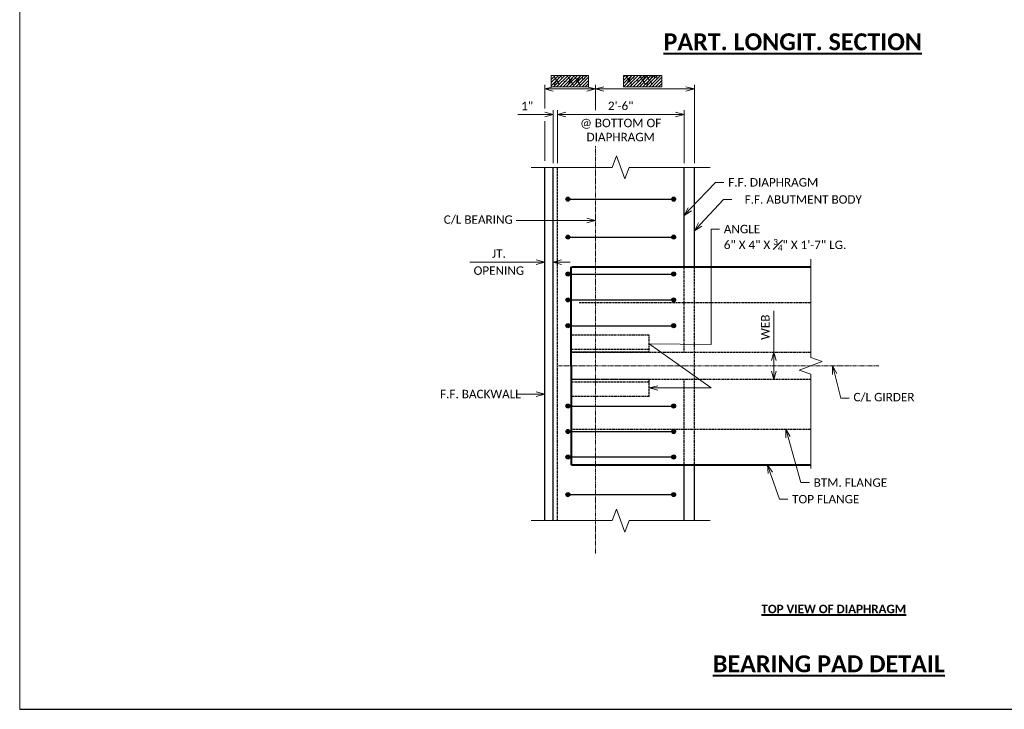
# Model space of a CAD drawing. Extents: x -24 to 2635, y -37 to 278.
# Tile 1 of 9: x -24 to 194, y -37 to 116. Entities that reach past the tile are written whole.
import ezdxf
from ezdxf import colors
from ezdxf.entities.mleader import LeaderData, LeaderLine
from ezdxf.enums import TextEntityAlignment as Align
from ezdxf.math import Vec2, Vec3

# ---------------------------------------------------------------- set-up
doc = ezdxf.new("R2010")
doc.units = 21
doc.header["$MEASUREMENT"] = 0
doc.linetypes.add('Wisdot2', pattern=[0.125, 0.0625, -0.0625])
doc.linetypes.add('Wisdot4', pattern=[0.28125, 0.125, -0.0625, 0.03125, -0.0625])
for name, color, linetype, lineweight in [('B_ANNO_BREAK', 7, 'Continuous', 18), ('B_ANNO_DIM', 7, 'Continuous', 18), ('B_ANNO_TEXT', 7, 'Continuous', 18), ('B_ANNO_TEXT_TITLE', 7, 'Continuous', 40), ('B_CNTR', 1, 'Wisdot4', 18), ('B_CNTR_GIRD', 2, 'Wisdot4', 18), ('B_CONC_GIRD', 50, 'Continuous', 40), ('B_DETAIL_HIDDEN', 7, 'Wisdot2', 25), ('B_REBAR_SUPER', 5, 'Continuous', 25)]:
    doc.layers.add(name, color=color, linetype=linetype, lineweight=lineweight)
doc.layers.add('B_ANNO_DESIGN_NOTES', color=1, linetype='Continuous', lineweight=18, true_color=0xff0000)
doc.layers.add('B_ANNO_NOPLOT', color=47, linetype='Continuous', lineweight=18, plot=False)
doc.layers.add('B_CONC_ABUT', color=7, linetype='Continuous')
doc.styles.add('Annotative', font='calibri.ttf', dxfattribs={"height": 0.0625})
doc.styles.add('Subtitle', font='calibrib.ttf', dxfattribs={"height": 0.0625})
doc.styles.add('Title', font='calibrib.ttf', dxfattribs={"height": 0.125})
doc.dimstyles.new('Annotative', dxfattribs={"dimscale": 0, "dimtxt": 0.0625, "dimasz": 0.0625, "dimexe": 0.03125, "dimexo": 0.03125, "dimgap": 0.03125, "dimtad": 1, "dimdec": 3, "dimzin": 3, "dimdsep": 46, "dimlunit": 4, "dimtxsty": 'Annotative', "dimblk": 'OPEN30', "dimcen": 0.03125, "dimclrd": 256, "dimclre": 256, "dimclrt": 256, "dimaunit": 1, "dimadec": 0, "dimazin": 3, "dimtfac": 0.75, "dimtdec": 3, "dimtofl": 0, "dimtmove": 0, "dimatfit": 3, "dimldrblk": 'OPEN30', "dimfxl": 1, "dimtfill": 1, "dimfrac": 1, "dimtolj": 1, "dimtzin": 0, "dimlwd": -1, "dimlwe": -1, "dimarcsym": 0})

# ---------------------------------------------------------------- blocks, each defined once
blk = doc.blocks.new('_Open30')
at = {"color": 0, "linetype": 'ByBlock', "lineweight": -2}
for p, q in [((-1, 0.27), (0, 0)), ((0, 0), (-1, -0.27)), ((0, 0), (-1, 0))]:
    blk.add_line(p, q, dxfattribs=at)
blk = doc.blocks.new('*D1601')
at = {"layer": 'B_ANNO_DIM', "transparency": 16777216}
for p, q in [((167.47, -1005.81), (167.47, -996.6)), ((167.47, -1010.03), (167.47, -1007.69))]:
    blk.add_line(p, q, dxfattribs=at)
at = {"layer": 'Defpoints', "color": 0, "transparency": 16777216}
for p in [(167.47, -1005.81), (167.47, -1005.81), (167.47, -1011.91)]:
    blk.add_point(p, dxfattribs=at)
at = {"layer": 'B_ANNO_DIM', "transparency": 16777216, "xscale": 1.875, "yscale": 1.875, "zscale": 1.875}
for p, rotation in [((167.47, -1005.81), 90), ((167.47, -1011.91), 270)]:
    blk.add_blockref('_Open30', p, dxfattribs=dict(at, rotation=rotation))
at = {"layer": 'B_ANNO_DIM', "transparency": 16777216, "insert": (165.59, -1000.27), "char_height": 1.875, "attachment_point": 5, "rotation": 90, "style": 'Annotative', "bg_fill": 3, "box_fill_scale": 1.25, "bg_fill_color": 256, "bg_fill_true_color": 13158600, "bg_fill_transparency": 0}
blk.add_mtext('\\A1;WEB', dxfattribs=at)
blk = doc.blocks.new('*D1608')
at = {"layer": 'B_ANNO_DIM', "transparency": 16777216}
for p, q in [((116.61, -952.98), (110.65, -952.98)), ((118.49, -963.81), (118.48, -952.04)), ((119.42, -963.81), (119.42, -952.04)), ((121.3, -952.98), (123.17, -952.98))]:
    blk.add_line(p, q, dxfattribs=at)
at = {"layer": 'Defpoints', "color": 0, "transparency": 16777216}
for p in [(118.48, -952.98), (118.49, -964.75), (119.42, -964.75)]:
    blk.add_point(p, dxfattribs=at)
at = {"layer": 'B_ANNO_DIM', "transparency": 16777216, "xscale": 1.875, "yscale": 1.875, "zscale": 1.875}
for p, rotation in [((118.48, -952.98), 0.004512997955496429), ((119.42, -952.98), 180.0045129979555)]:
    blk.add_blockref('_Open30', p, dxfattribs=dict(at, rotation=rotation))
at = {"layer": 'B_ANNO_DIM', "transparency": 16777216, "insert": (112.69, -951.1), "char_height": 1.875, "attachment_point": 5, "rotation": 0.0045, "style": 'Annotative', "bg_fill": 3, "box_fill_scale": 1.25, "bg_fill_color": 256, "bg_fill_true_color": 13158600, "bg_fill_transparency": 0}
blk.add_mtext('\\A1;1"', dxfattribs=at)
blk = doc.blocks.new('*D1609')
at = {"layer": 'B_ANNO_DIM', "transparency": 16777216}
for p, q in [((119.42, -963.81), (119.42, -952.04)), ((121.3, -952.98), (145.67, -952.97)), ((147.54, -963.81), (147.54, -952.04))]:
    blk.add_line(p, q, dxfattribs=at)
at = {"layer": 'Defpoints', "color": 0, "transparency": 16777216}
for p in [(147.54, -952.97), (119.42, -964.75), (147.54, -964.74)]:
    blk.add_point(p, dxfattribs=at)
at = {"layer": 'B_ANNO_DIM', "transparency": 16777216, "xscale": 1.875, "yscale": 1.875, "zscale": 1.875}
for p, rotation in [((119.42, -952.98), 180.0045129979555), ((147.54, -952.97), 0.004512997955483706)]:
    blk.add_blockref('_Open30', p, dxfattribs=dict(at, rotation=rotation))
at = {"layer": 'B_ANNO_DIM', "transparency": 16777216, "insert": (133.48, -951.08), "char_height": 1.875, "attachment_point": 5, "rotation": 0.0045, "style": 'Annotative', "bg_fill": 3, "box_fill_scale": 1.25, "bg_fill_color": 256, "bg_fill_true_color": 13158600, "bg_fill_transparency": 0}
blk.add_mtext('\\A1;2\'-6"', dxfattribs=at)
at = {"layer": 'B_ANNO_DIM', "transparency": 16777216, "insert": (133.48, -956.45), "char_height": 1.875, "attachment_point": 5, "rotation": 0.0045, "style": 'Annotative', "bg_fill": 3, "box_fill_scale": 1.25, "bg_fill_color": 256, "bg_fill_true_color": 13158600, "bg_fill_transparency": 0}
blk.add_mtext('\\A1;@ BOTTOM OF\\PDIAPHRAGM', dxfattribs=at)
blk = doc.blocks.new('*D1578')
at = {"layer": 'B_ANNO_DIM', "transparency": 16777216}
for p, q in [((127.86, -952.04), (127.86, -946.38)), ((149.85, -963.79), (149.85, -946.38)), ((129.73, -947.32), (147.97, -947.32))]:
    blk.add_line(p, q, dxfattribs=at)
at = {"layer": 'Defpoints', "color": 0, "transparency": 16777216}
for p in [(149.85, -947.32), (127.86, -959.93), (149.85, -964.73)]:
    blk.add_point(p, dxfattribs=at)
at = {"layer": 'B_ANNO_DIM', "transparency": 16777216, "xscale": 1.875, "yscale": 1.875, "zscale": 1.875}
for p, rotation in [((127.86, -947.32), 180.0044244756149), ((149.85, -947.32), 0.004424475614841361)]:
    blk.add_blockref('_Open30', p, dxfattribs=dict(at, rotation=rotation))
blk = doc.blocks.new('*D1592')
at = {"layer": 'B_ANNO_DIM', "transparency": 16777216}
for p, q in [((116.61, -951.63), (116.61, -946.38)), ((127.86, -952.04), (127.86, -946.38)), ((125.98, -947.32), (118.48, -947.32))]:
    blk.add_line(p, q, dxfattribs=at)
at = {"layer": 'Defpoints', "color": 0, "transparency": 16777216}
for p in [(116.61, -947.32), (116.61, -952.57), (127.86, -959.93)]:
    blk.add_point(p, dxfattribs=at)
at = {"layer": 'B_ANNO_DIM', "transparency": 16777216, "xscale": 1.875, "yscale": 1.875, "zscale": 1.875}
for p, rotation in [((116.61, -947.32), 180.0044244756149), ((127.86, -947.32), 0.004424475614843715)]:
    blk.add_blockref('_Open30', p, dxfattribs=dict(at, rotation=rotation))
blk = doc.blocks.new('*D1582')
at = {"layer": 'B_ANNO_DIM', "transparency": 16777216}
for p, q in [((114.74, -985.8), (100, -985.8)), ((120.36, -985.8), (122.24, -985.8))]:
    blk.add_line(p, q, dxfattribs=at)
at = {"layer": 'Defpoints', "color": 0, "transparency": 16777216}
for p in [(116.61, -985.8), (116.61, -985.8), (118.49, -985.8)]:
    blk.add_point(p, dxfattribs=at)
at = {"layer": 'B_ANNO_DIM', "transparency": 16777216, "xscale": 1.875, "yscale": 1.875, "zscale": 1.875}
for p, rotation in [((116.61, -985.8), 0.004513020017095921), ((118.49, -985.8), 180.0045130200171)]:
    blk.add_blockref('_Open30', p, dxfattribs=dict(at, rotation=rotation))
at = {"layer": 'B_ANNO_DIM', "transparency": 16777216, "insert": (106.43, -983.91), "char_height": 1.875, "attachment_point": 5, "rotation": 0.0045, "style": 'Annotative', "bg_fill": 3, "box_fill_scale": 1.25, "bg_fill_color": 256, "bg_fill_true_color": 13158600, "bg_fill_transparency": 0}
blk.add_mtext('\\A1;JT.', dxfattribs=at)
at = {"layer": 'B_ANNO_DIM', "transparency": 16777216, "insert": (106.43, -987.7), "char_height": 1.875, "attachment_point": 5, "rotation": 0.0045, "style": 'Annotative', "bg_fill": 3, "box_fill_scale": 1.25, "bg_fill_color": 256, "bg_fill_true_color": 13158600, "bg_fill_transparency": 0}
blk.add_mtext('\\A1;OPENING', dxfattribs=at)
blk = doc.blocks.new('*U1612')
at = {"layer": 'B_ANNO_NOPLOT', "flags": 128}
blk.add_lwpolyline([(0, -2694.989), (0, -2379.989), (404.9096, -2379.989), (404.9096, -2396.4201), (472.5, -2396.4201), (472.5, -2644.3645), (395.7134, -2644.3645), (395.7134, -2694.989)], close=True, dxfattribs=at)
at = {"layer": 'B_ANNO_TEXT', "style": 'Annotative'}
for tag, p in [('BN43', (268.2477, -2439.7176)), ('BN42', (266.1928, -2448.5498)), ('BN41', (330.7596, -2447.1792))]:
    blk.add_attdef(tag, p, '', height=1.875, dxfattribs=at)
for tag, p in [('DIM01', (296.7933, -2511.1887)), ('DIM02', (308.7928, -2511.1887))]:
    blk.add_attdef(tag, text='', height=1.875, dxfattribs=at).set_placement(p, align=Align.MIDDLE)
blk = doc.blocks.new('INS_G72WDET_BASE')
at = {"layer": 'B_ANNO_NOPLOT', "flags": 128}
blk.add_lwpolyline([(0, -12), (0, 303), (404.91, 303), (404.91, 286.57), (472.5, 286.57), (472.5, 38.62), (395.71, 38.62), (395.71, -12)], close=True, dxfattribs=at)
at = {"layer": 'B_ANNO_TEXT_TITLE', "insert": (142.99, 138.25), "char_height": 3.75, "width": 86.1112, "attachment_point": 1, "style": 'Title'}
blk.add_mtext('{\\LPART. LONGIT. SECTION}', dxfattribs=at)
blk = doc.blocks.new('*U1573')
at = {"layer": 'B_ANNO_DESIGN_NOTES'}
h = blk.add_hatch(dxfattribs=at)
h.set_pattern_fill('ANSI31', color=256, scale=4, angle=180)
h.set_pattern_definition([(225, (0.3326, 0), (0.3535534, -0.3535534), [])])
h.paths.add_polyline_path([(126.317, -946.8175), (126.317, -944.2884), (118.0626, -944.2884), (118.0626, -946.8175)])
h = blk.add_hatch(dxfattribs=at)
h.set_pattern_fill('ANSI31', color=256, scale=4, angle=180)
h.set_pattern_definition([(225, (16.61984, 0), (0.3535534, -0.3535534), [])])
h.paths.add_polyline_path([(142.6042, -946.8175), (142.6042, -944.2884), (134.1219, -944.2884), (134.1219, -946.8175)])
at = {"layer": 'B_REBAR_SUPER'}
h = blk.add_hatch(color=256, dxfattribs=at)
edge = h.paths.add_edge_path()
edge.add_arc((121.7508, -971.8121), 0.4469, 0, 360)
h = blk.add_hatch(color=256, dxfattribs=at)
edge = h.paths.add_edge_path()
edge.add_arc((145.2264, -971.8121), 0.4469, 0, 360)
h = blk.add_hatch(color=256, dxfattribs=at)
edge = h.paths.add_edge_path()
edge.add_arc((121.7508, -980.2496), 0.4469, 0, 360)
h = blk.add_hatch(color=256, dxfattribs=at)
edge = h.paths.add_edge_path()
edge.add_arc((145.2264, -980.2496), 0.4469, 0, 360)
h = blk.add_hatch(color=256, dxfattribs=at)
edge = h.paths.add_edge_path()
edge.add_arc((121.7508, -988.4563), 0.4469, 0, 360)
h = blk.add_hatch(color=256, dxfattribs=at)
edge = h.paths.add_edge_path()
edge.add_arc((121.7508, -988.4563), 0.4469, 0, 360)
h = blk.add_hatch(color=256, dxfattribs=at)
edge = h.paths.add_edge_path()
edge.add_arc((145.2264, -988.4563), 0.4469, 0, 360)
h = blk.add_hatch(color=256, dxfattribs=at)
edge = h.paths.add_edge_path()
edge.add_arc((145.2264, -988.4563), 0.4469, 0, 360)
h = blk.add_hatch(color=256, dxfattribs=at)
edge = h.paths.add_edge_path()
edge.add_arc((121.7508, -994.1911), 0.4469, 0, 360)
h = blk.add_hatch(color=256, dxfattribs=at)
edge = h.paths.add_edge_path()
edge.add_arc((145.2264, -994.1911), 0.4469, 0, 360)
h = blk.add_hatch(color=256, dxfattribs=at)
edge = h.paths.add_edge_path()
edge.add_arc((121.7508, -999.9259), 0.4469, 0, 360)
h = blk.add_hatch(color=256, dxfattribs=at)
edge = h.paths.add_edge_path()
edge.add_arc((145.2264, -999.9259), 0.4469, 0, 360)
h = blk.add_hatch(color=256, dxfattribs=at)
edge = h.paths.add_edge_path()
edge.add_arc((121.7508, -1017.7896), 0.4469, 0, 360)
h = blk.add_hatch(color=256, dxfattribs=at)
edge = h.paths.add_edge_path()
edge.add_arc((145.2264, -1017.7896), 0.4469, 0, 360)
h = blk.add_hatch(color=256, dxfattribs=at)
edge = h.paths.add_edge_path()
edge.add_arc((121.7508, -1023.4524), 0.4469, 0, 360)
h = blk.add_hatch(color=256, dxfattribs=at)
edge = h.paths.add_edge_path()
edge.add_arc((145.2264, -1023.4524), 0.4469, 0, 360)
h = blk.add_hatch(color=256, dxfattribs=at)
edge = h.paths.add_edge_path()
edge.add_arc((121.7508, -1029.1152), 0.4469, 0, 360)
h = blk.add_hatch(color=256, dxfattribs=at)
edge = h.paths.add_edge_path()
edge.add_arc((145.2264, -1029.1152), 0.4469, 0, 360)
h = blk.add_hatch(color=256, dxfattribs=at)
edge = h.paths.add_edge_path()
edge.add_arc((121.7508, -1037.4658), 0.4469, 0, 360)
h = blk.add_hatch(color=256, dxfattribs=at)
edge = h.paths.add_edge_path()
edge.add_arc((145.2264, -1037.4658), 0.4469, 0, 360)
at = {"layer": 'B_ANNO_BREAK', "flags": 128}
for points in [[(175.679, -1031.675), (175.679, -1010.7327), (173.1033, -1009.7952), (178.2548, -1007.9202), (175.679, -1006.9827), (175.679, -985.1639)], [(153.358, -1043.257), (135.358, -1043.257), (134.4205, -1045.8328), (132.5455, -1040.6813), (131.608, -1043.257), (113.608, -1043.257)]]:
    blk.add_lwpolyline(points, dxfattribs=at)
at = {"layer": 'B_ANNO_DESIGN_NOTES'}
for points in [[(118.0626, -944.2884), (126.317, -944.2884), (126.317, -946.8175), (118.0626, -946.8175)], [(134.1219, -944.2884), (142.6042, -944.2884), (142.6042, -946.8175), (134.1219, -946.8175)]]:
    blk.add_lwpolyline(points, close=True, dxfattribs=at)
at = {"layer": 'B_ANNO_NOPLOT', "flags": 128}
blk.add_lwpolyline([(0, -1085.1956), (0, -770.1956), (404.9096, -770.1956), (404.9096, -786.6267), (472.5, -786.6267), (472.5, -1034.5711), (395.7134, -1034.5711), (395.7134, -1085.1956)], close=True, dxfattribs=at)
at = {"layer": 'B_CNTR'}
blk.add_line((127.8674, -1050.6708), (127.8604, -959.9304), dxfattribs=at)
at = {"layer": 'B_CNTR_GIRD'}
blk.add_line((119.6821, -1008.8577), (190.8759, -1008.8577), dxfattribs=at)
at = {"layer": 'B_CONC_ABUT'}
for p, q in [((116.6174, -1043.257), (116.6112, -964.7427)), ((118.4919, -1043.257), (118.4858, -964.7426)), ((147.5462, -986.8599), (147.5445, -964.7445)), ((149.8525, -986.8597), (149.8507, -964.7256)), ((147.5506, -1043.257), (147.5497, -1030.8577)), ((149.8569, -1043.257), (149.856, -1030.8577))]:
    blk.add_line(p, q, dxfattribs=at)
at = {"layer": 'B_CONC_GIRD'}
for p, q in [((122.5688, -1030.8577), (122.4946, -986.8618)), ((122.5904, -986.8618), (175.679, -986.8577)), ((122.5688, -1030.8577), (175.679, -1030.8577))]:
    blk.add_line(p, q, dxfattribs=at)
at = {"layer": 'B_DETAIL_HIDDEN'}
for p, q in [((119.4292, -1043.257), (119.423, -964.7452)), ((147.5477, -1005.8049), (147.5462, -986.8599)), ((149.856, -1030.8577), (149.8525, -986.8597)), ((124.2229, -994.7929), (175.5827, -994.7929)), ((139.8344, -1002.0587), (122.4908, -1002.0587)), ((122.4926, -1002.0583), (122.4926, -1005.8064)), ((139.8279, -1005.8064), (139.8364, -1002.0583)), ((139.8313, -1005.223), (122.4908, -1005.223)), ((122.4926, -1005.8064), (175.6048, -1005.8064)), ((139.8279, -1005.8064), (122.4926, -1005.8064)), ((175.6048, -1011.903), (122.4926, -1011.903)), ((122.4926, -1015.6455), (122.4926, -1011.903)), ((139.8279, -1011.903), (122.4926, -1011.903)), ((139.8364, -1015.6427), (139.8279, -1011.8974)), ((147.5497, -1030.8577), (147.5482, -1011.9056)), ((139.8313, -1012.4829), (122.4946, -1012.4889)), ((139.8364, -1015.6427), (122.4926, -1015.6455)), ((122.4926, -1022.9149), (175.6048, -1022.9149))]:
    blk.add_line(p, q, dxfattribs=at)
at = {"layer": 'B_REBAR_SUPER'}
for p, q in [((121.3039, -971.8124), (144.7795, -971.8124)), ((121.3039, -980.2499), (144.7795, -980.2499)), ((121.3039, -988.4566), (144.7795, -988.4565)), ((121.3039, -988.4566), (144.7795, -988.4565)), ((121.3039, -994.1914), (144.7795, -994.1913)), ((121.3039, -999.9262), (144.7795, -999.9261)), ((121.3039, -1017.7893), (144.7795, -1017.7893)), ((121.3039, -1023.4521), (144.7795, -1023.4522)), ((121.3039, -1029.1149), (144.7795, -1029.115)), ((121.3039, -1037.4655), (144.7795, -1037.4656))]:
    blk.add_line(p, q, dxfattribs=at)
for centre in [(121.7508, -971.8121), (145.2264, -971.8121), (121.7508, -980.2496), (145.2264, -980.2496), (121.7508, -988.4563), (121.7508, -988.4563), (145.2264, -988.4563), (145.2264, -988.4563), (121.7508, -994.1911), (145.2264, -994.1911), (121.7508, -999.9259), (145.2264, -999.9259), (121.7508, -1017.7896), (145.2264, -1017.7896), (121.7508, -1023.4524), (145.2264, -1023.4524), (121.7508, -1029.1152), (145.2264, -1029.1152), (121.7508, -1037.4658), (145.2264, -1037.4658)]:
    blk.add_circle(centre, 0.4469, dxfattribs=at)
at = {"layer": 'B_ANNO_TEXT', "style": 'Annotative'}
blk.add_attdef('DIM03', text='', height=1.875, dxfattribs=at).set_placement((122.1611, -945.5107), align=Align.MIDDLE_CENTER)
blk.add_attdef('DIM04', (134.5351, -946.3271), '', height=1.875, dxfattribs=at)
at = {"layer": 'B_ANNO_TEXT_TITLE', "attachment_point": 1}
for s, insert, char_height, width, style in [('{\\LTOP VIEW OF DIAPHRAGM}', (164.7309, -1061.9562), 1.875, 37.522316, 'Subtitle'), ('{\\LBEARING PAD DETAIL}', (153.9483, -1073.2125), 3.75, 59.573589, 'Title')]:
    blk.add_mtext(s, dxfattribs=dict(at, insert=insert, char_height=char_height, width=width, style=style))
at = {"layer": 'B_ANNO_DIM'}
ml = blk.add_multileader_mtext('Standard', dxfattribs=at)
ml.set_content('F.F. DIAPHRAGM', color=256, style='Annotative')
ml.set_leader_properties(color=256, linetype='ByLayer', lineweight=-1)
ml.set_arrow_properties(name='OPEN30')
ml.build(insert=Vec2(0, 0))
ml.multileader.update_dxf_attribs({"dogleg_length": 0.0625, "arrow_head_size": 1.875, "scale": 30})
ctx = ml.context
ctx.base_point, ctx.scale, ctx.char_height, ctx.arrow_head_size, ctx.landing_gap_size, ctx.plane_origin = Vec3(156.4205, -968.078), 30, 1.875, 1.875, 0.9375, Vec3(146.5227, -976.5867)
notes = []
notes.append((ctx, [(0, (1, 1, 0), (154.5455, -968.078), (1, 0), 1.875, [(0, [(147.5453, -975.4265)], 0, [])])]))
ctx.mtext.insert, ctx.mtext.flow_direction = Vec3(157.358, -967.1275), 5
ml = blk.add_multileader_mtext('Standard', dxfattribs=at)
ml.set_content('\\pxi-3,l4,t4;F.F. ABUTMENT BODY', color=256, style='Annotative')
ml.set_leader_properties(color=256, linetype='ByLayer', lineweight=-1)
ml.set_arrow_properties(name='OPEN30')
ml.build(insert=Vec2(0, 0))
ml.multileader.update_dxf_attribs({"dogleg_length": 0.0625, "arrow_head_size": 1.875, "scale": 30})
ctx = ml.context
ctx.base_point, ctx.scale, ctx.char_height, ctx.arrow_head_size, ctx.landing_gap_size, ctx.plane_origin = Vec3(158.1892, -971.8908), 30, 1.875, 1.875, 0.9375, Vec3(149.5376, -978.005)
notes.append((ctx, [(0, (1, 1, 0), (156.3142, -971.8908), (1, 0), 1.875, [(0, [(149.8518, -978.8237)], 0, [])])]))
ctx.mtext.insert, ctx.mtext.flow_direction = Vec3(159.1267, -970.9396), 5
ml = blk.add_multileader_mtext('Standard', dxfattribs=at)
ml.set_content('C/L BEARING', color=256, style='Annotative')
ml.set_leader_properties(color=256, linetype='ByLayer', lineweight=-1)
ml.set_arrow_properties(name='OPEN30')
ml.build(insert=Vec2(0, 0))
ml.multileader.update_dxf_attribs({"dogleg_length": 0.0625, "arrow_head_size": 1.875, "scale": 30})
ctx = ml.context
ctx.base_point, ctx.scale, ctx.char_height, ctx.arrow_head_size, ctx.landing_gap_size, ctx.plane_origin = Vec3(93.244, -976.5499), 30, 1.875, 1.875, 0.9375, Vec3(127.3506, -975.2185)
notes.append((ctx, [(0, (1, 1, 0), (112.1426, -976.5499), (-1, 0), 1.875, [(0, [(127.8617, -976.5499)], 0, [])])]))
ctx.mtext.insert, ctx.mtext.flow_direction = Vec3(94.1815, -975.4097), 5
ml = blk.add_multileader_mtext('Standard', dxfattribs=at)
ml.set_content('C/L GIRDER', color=256, style='Annotative')
ml.set_leader_properties(color=256, linetype='ByLayer', lineweight=-1)
ml.set_arrow_properties(name='OPEN30')
ml.build(insert=Vec2(0, 0))
ml.multileader.update_dxf_attribs({"dogleg_length": 0.0625, "arrow_head_size": 1.875, "scale": 30})
ctx = ml.context
ctx.base_point, ctx.scale, ctx.char_height, ctx.arrow_head_size, ctx.landing_gap_size, ctx.plane_origin = Vec3(184.2403, -1016.0105), 30, 1.875, 1.875, 0.9375, Vec3(180.5448, -1008.8577)
notes.append((ctx, [(0, (1, 1, 0), (182.3653, -1016.0105), (1, 0), 1.875, [(0, [(180.5448, -1008.8577)], 0, [])])]))
ctx.mtext.insert, ctx.mtext.flow_direction = Vec3(185.1778, -1014.8703), 5
ml = blk.add_multileader_mtext('Standard', dxfattribs=at)
ml.set_content('\\pxi-3,l4,t4;F.F. BACKWALL', color=256, style='Annotative')
ml.set_leader_properties(color=256, linetype='ByLayer', lineweight=-1)
ml.set_arrow_properties(name='OPEN30')
ml.build(insert=Vec2(0, 0))
ml.multileader.update_dxf_attribs({"dogleg_length": 0.0625, "arrow_head_size": 1.875, "scale": 30})
ctx = ml.context
ctx.base_point, ctx.scale, ctx.char_height, ctx.arrow_head_size, ctx.landing_gap_size, ctx.plane_origin = Vec3(90.5469, -1015.1364), 30, 1.875, 1.875, 0.9375, Vec3(116.6152, -1015.1364)
notes.append((ctx, [(0, (1, 1, 0), (112.1426, -1015.1364), (-1, 0), 1.875, [(0, [(116.6152, -1015.1364)], 0, [])])]))
ctx.mtext.insert, ctx.mtext.flow_direction = Vec3(91.4844, -1014.1874), 5
ml = blk.add_multileader_mtext('Standard', dxfattribs=at)
ml.set_content('BTM. FLANGE', color=256, style='Annotative')
ml.set_leader_properties(color=256, linetype='ByLayer', lineweight=-1)
ml.set_arrow_properties(name='OPEN30')
ml.build(insert=Vec2(0, 0))
ml.multileader.update_dxf_attribs({"dogleg_length": 0.0625, "arrow_head_size": 1.875, "scale": 30})
ctx = ml.context
ctx.base_point, ctx.scale, ctx.char_height, ctx.arrow_head_size, ctx.landing_gap_size, ctx.plane_origin = Vec3(175.3892, -1034.8116), 30, 1.875, 1.875, 0.9375, Vec3(170.1218, -1022.9149)
notes.append((ctx, [(0, (1, 1, 0), (173.5142, -1034.8116), (1, 0), 1.875, [(0, [(170.1218, -1022.9149)], 0, [])])]))
ctx.mtext.insert, ctx.mtext.flow_direction = Vec3(176.3267, -1033.8611), 5
ml = blk.add_multileader_mtext('Standard', dxfattribs=at)
ml.set_content('TOP FLANGE', color=256, style='Annotative')
ml.set_leader_properties(color=256, linetype='ByLayer', lineweight=-1)
ml.set_arrow_properties(name='OPEN30')
ml.build(insert=Vec2(0, 0))
ml.multileader.update_dxf_attribs({"dogleg_length": 0.0625, "arrow_head_size": 1.875, "scale": 30})
ctx = ml.context
ctx.base_point, ctx.scale, ctx.char_height, ctx.arrow_head_size, ctx.landing_gap_size, ctx.plane_origin = Vec3(170.6007, -1038.4987), 30, 1.875, 1.875, 0.9375, Vec3(163.9796, -1024.7871)
notes.append((ctx, [(0, (1, 1, 0), (168.7257, -1038.4987), (1, 0), 1.875, [(0, [(166.0808, -1030.8577)], 0, [])])]))
ctx.mtext.insert, ctx.mtext.flow_direction = Vec3(171.5382, -1037.5475), 5
for ctx, leaders in notes:
    for number, flags, end, landing, length, lines in leaders:
        leader = LeaderData()
        leader.index, (leader.has_last_leader_line, leader.has_dogleg_vector, leader.attachment_direction) = number, flags
        leader.last_leader_point, leader.dogleg_vector, leader.dogleg_length = Vec3(end), Vec3(landing), length
        for number, points, colour, breaks in lines:
            line = LeaderLine()
            line.index, line.vertices, line.color, line.breaks = number, Vec3.list(points), colors.encode_raw_color(colour), breaks
            leader.lines.append(line)
        ctx.leaders.append(leader)
for p1, p2, distance, text, picture, middle in [((119.423, -964.7452), (118.4858, -964.7453), -11.7699, '1"', '*D1608', (112.6938, -951.0987)), ((118.4874, -985.7982), (116.6129, -985.7984), 0, 'JT.\\XOPENING', '*D1582', (106.4309, -985.7992)), ((167.4687, -1011.9091), (167.4687, -1005.8125), 0, 'WEB', '*D1601', (165.5893, -1000.2697))]:
    dim = blk.add_aligned_dim(p1=p1, p2=p2, distance=distance, text=text, dimstyle='Annotative', dxfattribs=at)
    dim.commit()
    dim.dimension.update_dxf_attribs({"geometry": picture, "text_midpoint": middle})
blk.add_line((116.6111, -963.3203), (116.6105, -954.4456), dxfattribs=at)
dim = blk.add_linear_dim(base=(147.5435, -952.9731), p1=(119.423, -964.7452), p2=(147.5445, -964.7445), angle=0.004513, text='2\'-6"\\X@ BOTTOM OF\\PDIAPHRAGM', dimstyle='Annotative', dxfattribs=at)
dim.commit()
dim.dimension.update_dxf_attribs({"geometry": '*D1609', "text_midpoint": (133.4828, -952.9742)})
ml = blk.add_multileader_mtext('Standard', dxfattribs=at)
ml.set_content('\\A1;ANGLE\\P6" X 4" X {\\H0.7x;\\S3#4;}" X 1\'-7" LG.', color=256, style='Annotative')
ml.set_leader_properties(color=256, linetype='ByLayer', lineweight=-1)
ml.set_arrow_properties(name='OPEN30')
ml.build(insert=Vec2(0, 0))
ml.multileader.update_dxf_attribs({"dogleg_length": 0.0625, "arrow_head_size": 1.875, "scale": 30})
ctx = ml.context
ctx.base_point, ctx.scale, ctx.char_height, ctx.arrow_head_size, ctx.landing_gap_size, ctx.plane_origin = Vec3(155.4383, -978.4714), 30, 1.875, 1.875, 0.9375, Vec3(139.8321, -1013.77)
notes = []
notes.append((ctx, [(0, (1, 1, 0), (153.5633, -978.4714), (1, 0), 1.875, [(1, [(139.8321, -1013.77), (153.5633, -1013.77), (139.8321, -1003.9324), (153.5633, -1004.0864)], 0, [])])]))
ctx.mtext.insert, ctx.mtext.width, ctx.mtext.flow_direction = Vec3(156.3758, -977.5202), 29.7127, 5
for ctx, leaders in notes:
    for number, flags, end, landing, length, lines in leaders:
        leader = LeaderData()
        leader.index, (leader.has_last_leader_line, leader.has_dogleg_vector, leader.attachment_direction) = number, flags
        leader.last_leader_point, leader.dogleg_vector, leader.dogleg_length = Vec3(end), Vec3(landing), length
        for number, points, colour, breaks in lines:
            line = LeaderLine()
            line.index, line.vertices, line.color, line.breaks = number, Vec3.list(points), colors.encode_raw_color(colour), breaks
            leader.lines.append(line)
        ctx.leaders.append(leader)
at = {"layer": 'B_ANNO_BREAK', "flags": 128}
blk.add_lwpolyline([(153.358, -964.7441), (135.358, -964.7441), (134.4205, -967.3199), (132.5455, -962.1684), (131.608, -964.7441), (113.608, -964.7441)], dxfattribs=at)
at = {"layer": 'B_ANNO_DIM'}
for base, p1, p2, picture, middle in [((116.6099, -947.3207), (127.8604, -959.9304), (116.6103, -952.5724), '*D1592', (122.2347, -947.3202)), ((149.8494, -947.3181), (127.8606, -959.9304), (149.8507, -964.7256), '*D1578', (138.8545, -947.3189))]:
    dim = blk.add_linear_dim(base=base, p1=p1, p2=p2, angle=180.004424, text=' ', dimstyle='Annotative', dxfattribs=at)
    dim.commit()
    dim.dimension.update_dxf_attribs({"geometry": picture, "text_midpoint": middle})

msp = doc.modelspace()

# ---------------------------------------------------------------- block references
msp.add_blockref('*U1573', (-24.4, 1048.41)).add_auto_attribs({'DIM03': 'X\'-XX"', 'DIM04': 'X\'-XX"'})

# ---------------------------------------------------------------- next in the draw order: block references
msp.add_blockref('*U1612', (-24.4, 2658.2))

# ---------------------------------------------------------------- next in the draw order: block references
msp.add_blockref('INS_G72WDET_BASE', (-24.4, -24.79))

doc.saveas('drawing.dxf')
